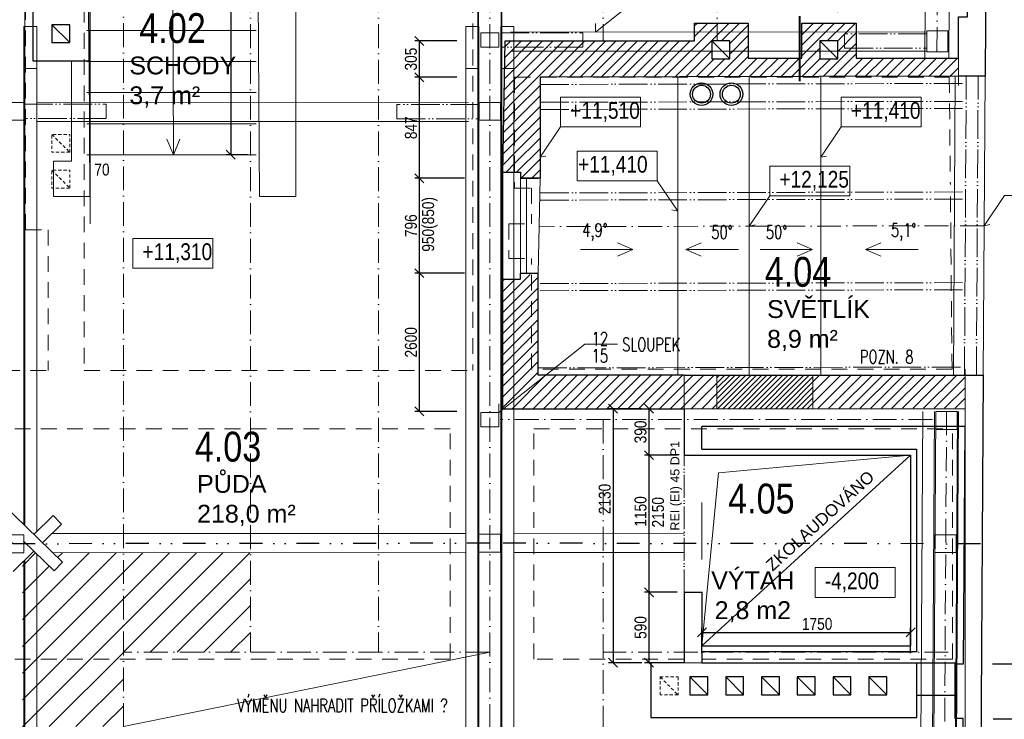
# Model space of a CAD drawing. Header units: millimetres. Extents: x -300958 to -108039, y 30118 to 292543.
# Tile 92 of 256: x -256303 to -248047, y 167540 to 173407. Entities that reach past the tile are written whole.
import ezdxf
from ezdxf.enums import TextEntityAlignment as Align

# ---------------------------------------------------------------- set-up
doc = ezdxf.new("R2010")
doc.units = ezdxf.units.MM
doc.header["$MEASUREMENT"] = 0
for name, pattern in [('ACAD_ISO05W100', [33, 24, -3, 0, -3, 0, -3]), ('CADRA_SOLID', [0]), ('CERCHOVANA1', [6, 4, -1, 0, -1]), ('DASHDOT', [25.4, 12.7, -6.35, 0, -6.35]), ('DGN Style 2', [879.857395, 527.914437, -351.942958]), ('DGN Style 4', [1094.119168, 546.717885, -273.358943, 0.683397, -273.358943]), ('DGN Style 6', [1299.821772, 0.683397, -273.358943, 478.37815, -273.358943, 0.683397, -273.358943]), ('Divide', [31.75, 12.7, -6.35, 0, -6.35, 0, -6.35])]:
    doc.linetypes.add(name, pattern=pattern)
doc.layers.get('0').update_dxf_attribs({"lineweight": 13})
doc.layers.get('Defpoints').update_dxf_attribs({"color": 3, "lineweight": 13})
for name, color, linetype, lineweight in [('A_Krokev', 134, 'CERCHOVANA1', 9), ('A_Vazné trámy', 52, 'Continuous', 9), ('A_Vodorovné prvky krovu', 133, 'Continuous', 9), ('A_Řezy', 182, 'Continuous', 9), ('BOURÁNÍ', 40, 'Continuous', 13), ('C_Lomy střešním pláštěm', 223, 'Divide', 30), ('C_Výměny', 40, 'DASHDOT', 30), ('dims', 7, 'Continuous', 9), ('dvere', 7, 'Continuous', 9), ('ETAPY', 7, 'Continuous', 0), ('legenda', 7, 'Continuous', 13), ('popis', 7, 'Continuous', 9), ('PSV', 7, 'Continuous', 13), ('rez', 7, 'Continuous', 13), ('schody', 7, 'Continuous', 13), ('tenka', 7, 'Continuous', 13), ('texts', 3, 'Continuous', 30), ('výškové kóty', 7, 'Continuous', 13), ('walls', 7, 'Continuous', 13)]:
    doc.layers.add(name, color=color, linetype=linetype, lineweight=lineweight)
doc.styles.add('GENERATED_STYLE_8', font='arial.ttf')
doc.styles.get("Standard").update_dxf_attribs({"font": 'txt.shx'})
doc.styles.add('STYLE-0', font='ARIALN.TTF')
doc.styles.add('Style-Arial', font='arial.ttf')
doc.dimstyles.new('arch', dxfattribs={"dimscale": 50, "dimtxt": 2.5, "dimasz": 2.5, "dimexe": 1.25, "dimexo": 0.9, "dimtad": 1, "dimdec": 0, "dimtxsty": 'STYLE-0', "dimblk": 'ARCHTICK', "dimcen": 2.5, "dimadec": 0, "dimazin": 0, "dimtfac": 1, "dimtdec": 0, "dimtmove": 2, "dimatfit": 3, "dimldrblk": 'ARCHTICK', "dimfxl": 0, "dimarcsym": 0})

# ---------------------------------------------------------------- blocks, each defined once
blk = doc.blocks.new('_ArchTick')
at = {"color": 0, "linetype": 'ByBlock', "flags": 128}
blk.add_lwpolyline([(-0.5, -0.5), (0.5, 0.5)], dxfattribs=at)
blk = doc.blocks.new('*D37')
at = {"layer": 'Defpoints', "color": 0, "linetype": 'Continuous'}
for p in [(-248215.3, 167545), (-247252.8, 167545), (-247843.9, 165355)]:
    blk.add_point(p, dxfattribs=at)
at = {"layer": 'dims', "color": 0, "linetype": 'Continuous', "lineweight": -2}
for p, q in [((-248140.3, 167545), (-247215.3, 167545)), ((-247252.8, 165355), (-247252.8, 167545)), ((-247768.9, 165355), (-247215.3, 165355))]:
    blk.add_line(p, q, dxfattribs=at)
at = {"layer": 'dims', "color": 0, "linetype": 'Continuous', "lineweight": -2, "xscale": 75, "yscale": 75, "zscale": 75}
for p, rotation in [((-247252.8, 167545), 90), ((-247252.8, 165355), 270)]:
    blk.add_blockref('_ArchTick', p, dxfattribs=dict(at, rotation=rotation))
at = {"layer": 'dims', "color": 0, "linetype": 'Continuous', "insert": (-247322.6, 166450), "char_height": 100, "attachment_point": 5, "rotation": 90, "style": 'STYLE-0'}
blk.add_mtext('2190', dxfattribs=at)
blk = doc.blocks.new('*D38')
at = {"layer": 'Defpoints', "color": 0, "linetype": 'Continuous'}
for p in [(-248220.9, 168005), (-247252.8, 168005), (-248215.3, 167545)]:
    blk.add_point(p, dxfattribs=at)
at = {"layer": 'dims', "color": 0, "linetype": 'Continuous', "lineweight": -2}
for p, q in [((-248145.9, 168005), (-247215.3, 168005)), ((-247252.8, 167545), (-247252.8, 168005)), ((-248140.3, 167545), (-247215.3, 167545))]:
    blk.add_line(p, q, dxfattribs=at)
at = {"layer": 'dims', "color": 0, "linetype": 'Continuous', "lineweight": -2, "xscale": 75, "yscale": 75, "zscale": 75}
for p, rotation in [((-247252.8, 168005), 90), ((-247252.8, 167545), 270)]:
    blk.add_blockref('_ArchTick', p, dxfattribs=dict(at, rotation=rotation))
at = {"layer": 'dims', "color": 0, "linetype": 'Continuous', "insert": (-247322.6, 167775), "char_height": 100, "attachment_point": 5, "rotation": 90, "style": 'STYLE-0'}
blk.add_mtext('460', dxfattribs=at)
blk = doc.blocks.new('*D39')
at = {"layer": 'Defpoints', "color": 0, "linetype": 'Continuous'}
for p in [(-247843.9, 169015), (-247252.8, 169015), (-248220.9, 168005)]:
    blk.add_point(p, dxfattribs=at)
at = {"layer": 'dims', "color": 0, "linetype": 'Continuous', "lineweight": -2}
for p, q in [((-247768.9, 169015), (-247215.3, 169015)), ((-247252.8, 168005), (-247252.8, 169015)), ((-248145.9, 168005), (-247215.3, 168005))]:
    blk.add_line(p, q, dxfattribs=at)
at = {"layer": 'dims', "color": 0, "linetype": 'Continuous', "lineweight": -2, "xscale": 75, "yscale": 75, "zscale": 75}
for p, rotation in [((-247252.8, 169015), 90), ((-247252.8, 168005), 270)]:
    blk.add_blockref('_ArchTick', p, dxfattribs=dict(at, rotation=rotation))
at = {"layer": 'dims', "color": 0, "linetype": 'Continuous', "insert": (-247322.6, 168510), "char_height": 100, "attachment_point": 5, "rotation": 90, "style": 'STYLE-0'}
blk.add_mtext('1010', dxfattribs=at)
blk = doc.blocks.new('*D462')
at = {"layer": 'Defpoints', "color": 0, "linetype": 'Continuous'}
for p in [(-252562.1, 173228.9), (-252952.1, 172924.1), (-252562.1, 172924.1)]:
    blk.add_point(p, dxfattribs=at)
at = {"layer": 'dims', "color": 0, "linetype": 'Continuous', "lineweight": -2}
for p, q in [((-252637.1, 173228.9), (-252989.6, 173228.9)), ((-252952.1, 173228.9), (-252952.1, 172924.1)), ((-252637.1, 172924.1), (-252989.6, 172924.1))]:
    blk.add_line(p, q, dxfattribs=at)
at = {"layer": 'dims', "color": 0, "linetype": 'Continuous', "lineweight": -2, "xscale": 75, "yscale": 75, "zscale": 75}
for p, rotation in [((-252952.1, 173228.9), 90), ((-252952.1, 172924.1), 270)]:
    blk.add_blockref('_ArchTick', p, dxfattribs=dict(at, rotation=rotation))
at = {"layer": 'dims', "color": 0, "linetype": 'Continuous', "insert": (-253021.9, 173076.5), "char_height": 100, "attachment_point": 5, "rotation": 90, "style": 'STYLE-0'}
blk.add_mtext('305', dxfattribs=at)
blk = doc.blocks.new('*D463')
at = {"layer": 'Defpoints', "color": 0, "linetype": 'Continuous'}
for p in [(-252562.1, 172924.1), (-252952.1, 172077.4), (-252498.2, 172077.4)]:
    blk.add_point(p, dxfattribs=at)
at = {"layer": 'dims', "color": 0, "linetype": 'Continuous', "lineweight": -2}
for p, q in [((-252637.1, 172924.1), (-252989.6, 172924.1)), ((-252952.1, 172924.1), (-252952.1, 172077.4)), ((-252573.2, 172077.4), (-252989.6, 172077.4))]:
    blk.add_line(p, q, dxfattribs=at)
at = {"layer": 'dims', "color": 0, "linetype": 'Continuous', "lineweight": -2, "xscale": 75, "yscale": 75, "zscale": 75}
for p, rotation in [((-252952.1, 172924.1), 90), ((-252952.1, 172077.4), 270)]:
    blk.add_blockref('_ArchTick', p, dxfattribs=dict(at, rotation=rotation))
at = {"layer": 'dims', "color": 0, "linetype": 'Continuous', "insert": (-253021.9, 172500.8), "char_height": 100, "attachment_point": 5, "rotation": 90, "style": 'STYLE-0'}
blk.add_mtext('847', dxfattribs=at)
blk = doc.blocks.new('*D464')
at = {"layer": 'Defpoints', "color": 0, "linetype": 'Continuous'}
for p in [(-252498.2, 172077.4), (-252952.1, 171281.5), (-252498.2, 171281.5)]:
    blk.add_point(p, dxfattribs=at)
at = {"layer": 'dims', "color": 0, "linetype": 'Continuous', "lineweight": -2}
for p, q in [((-252573.2, 172077.4), (-252989.6, 172077.4)), ((-252952.1, 172077.4), (-252952.1, 171281.5)), ((-252573.2, 171281.5), (-252989.6, 171281.5))]:
    blk.add_line(p, q, dxfattribs=at)
at = {"layer": 'dims', "color": 0, "linetype": 'Continuous', "lineweight": -2, "xscale": 75, "yscale": 75, "zscale": 75}
for p, rotation in [((-252952.1, 172077.4), 90), ((-252952.1, 171281.5), 270)]:
    blk.add_blockref('_ArchTick', p, dxfattribs=dict(at, rotation=rotation))
at = {"layer": 'dims', "color": 0, "linetype": 'Continuous', "insert": (-253021.9, 171679.5), "char_height": 100, "attachment_point": 5, "rotation": 90, "style": 'STYLE-0'}
blk.add_mtext('796', dxfattribs=at)
blk = doc.blocks.new('*D465')
at = {"layer": 'Defpoints', "color": 0, "linetype": 'Continuous'}
for p in [(-252498.2, 171281.5), (-252952.1, 170121.5), (-252562.1, 170121.5)]:
    blk.add_point(p, dxfattribs=at)
at = {"layer": 'dims', "color": 0, "linetype": 'Continuous', "lineweight": -2}
for p, q in [((-252573.2, 171281.5), (-252989.6, 171281.5)), ((-252952.1, 171281.5), (-252952.1, 170121.5)), ((-252637.1, 170121.5), (-252989.6, 170121.5))]:
    blk.add_line(p, q, dxfattribs=at)
at = {"layer": 'dims', "color": 0, "linetype": 'Continuous', "lineweight": -2, "xscale": 75, "yscale": 75, "zscale": 75}
for p, rotation in [((-252952.1, 171281.5), 90), ((-252952.1, 170121.5), 270)]:
    blk.add_blockref('_ArchTick', p, dxfattribs=dict(at, rotation=rotation))
at = {"layer": 'dims', "color": 0, "linetype": 'Continuous', "insert": (-253021.9, 170701.5), "char_height": 100, "attachment_point": 5, "rotation": 90, "style": 'STYLE-0'}
blk.add_mtext('2600', dxfattribs=at)
blk = doc.blocks.new('*D469')
at = {"layer": 'Defpoints', "color": 0, "linetype": 'Continuous'}
for p in [(-248832.6, 168269.2), (-250582.6, 168019.2), (-248832.6, 168019.2)]:
    blk.add_point(p, dxfattribs=at)
at = {"layer": 'dims', "color": 0, "linetype": 'Continuous', "lineweight": -2}
for p, q in [((-250582.6, 168094.2), (-250582.6, 168306.7)), ((-250582.6, 168269.2), (-248832.6, 168269.2)), ((-248832.6, 168094.2), (-248832.6, 168306.7))]:
    blk.add_line(p, q, dxfattribs=at)
at = {"layer": 'dims', "color": 0, "linetype": 'Continuous', "lineweight": -2, "xscale": 75, "yscale": 75, "zscale": 75, "rotation": 180}
blk.add_blockref('_ArchTick', (-250582.6, 168269.2), dxfattribs=at)
at = {"layer": 'dims', "color": 0, "linetype": 'Continuous', "lineweight": -2, "xscale": 75, "yscale": 75, "zscale": 75}
blk.add_blockref('_ArchTick', (-248832.6, 168269.2), dxfattribs=at)
at = {"layer": 'dims', "color": 0, "linetype": 'Continuous', "insert": (-249616, 168339.6), "char_height": 100, "attachment_point": 5, "style": 'STYLE-0'}
blk.add_mtext('1750', dxfattribs=at)
blk = doc.blocks.new('*D470')
at = {"layer": 'Defpoints', "color": 0, "linetype": 'Continuous'}
for p in [(-250714.4, 169755), (-251027.1, 168605), (-250714.4, 168605)]:
    blk.add_point(p, dxfattribs=at)
at = {"layer": 'dims', "color": 0, "linetype": 'Continuous', "lineweight": -2}
for p, q in [((-250789.4, 169755), (-251064.6, 169755)), ((-251027.1, 169755), (-251027.1, 168605)), ((-250789.4, 168605), (-251064.6, 168605))]:
    blk.add_line(p, q, dxfattribs=at)
at = {"layer": 'dims', "color": 0, "linetype": 'Continuous', "lineweight": -2, "xscale": 75, "yscale": 75, "zscale": 75}
for p, rotation in [((-251027.1, 169755), 90), ((-251027.1, 168605), 270)]:
    blk.add_blockref('_ArchTick', p, dxfattribs=dict(at, rotation=rotation))
at = {"layer": 'dims', "color": 0, "linetype": 'Continuous', "insert": (-251096.9, 169283.4), "char_height": 100, "attachment_point": 5, "rotation": 90, "style": 'STYLE-0'}
blk.add_mtext('1150', dxfattribs=at)
blk = doc.blocks.new('*D471')
at = {"layer": 'Defpoints', "color": 0, "linetype": 'Continuous'}
for p in [(-250714.4, 168605), (-251027.1, 168015), (-250732.6, 168015)]:
    blk.add_point(p, dxfattribs=at)
at = {"layer": 'dims', "color": 0, "linetype": 'Continuous', "lineweight": -2}
for p, q in [((-250789.4, 168605), (-251064.6, 168605)), ((-251027.1, 168605), (-251027.1, 168015)), ((-250807.6, 168015), (-251064.6, 168015))]:
    blk.add_line(p, q, dxfattribs=at)
at = {"layer": 'dims', "color": 0, "linetype": 'Continuous', "lineweight": -2, "xscale": 75, "yscale": 75, "zscale": 75}
for p, rotation in [((-251027.1, 168605), 90), ((-251027.1, 168015), 270)]:
    blk.add_blockref('_ArchTick', p, dxfattribs=dict(at, rotation=rotation))
at = {"layer": 'dims', "color": 0, "linetype": 'Continuous', "insert": (-251096.9, 168310), "char_height": 100, "attachment_point": 5, "rotation": 90, "style": 'STYLE-0'}
blk.add_mtext('590', dxfattribs=at)
blk = doc.blocks.new('*D472')
at = {"layer": 'Defpoints', "color": 0, "linetype": 'Continuous'}
for p in [(-250732.6, 170145), (-251027.1, 169755), (-250714.4, 169755)]:
    blk.add_point(p, dxfattribs=at)
at = {"layer": 'dims', "linetype": 'Continuous', "lineweight": 0}
for p, q in [((-250807.6, 170145), (-251064.6, 170145)), ((-250789.4, 169755), (-251064.6, 169755))]:
    blk.add_line(p, q, dxfattribs=at)
at = {"layer": 'dims', "color": 0, "linetype": 'Continuous', "lineweight": -2}
blk.add_line((-251027.1, 170145), (-251027.1, 169755), dxfattribs=at)
at = {"layer": 'dims', "color": 0, "linetype": 'Continuous', "lineweight": -2, "xscale": 75, "yscale": 75, "zscale": 75}
for p, rotation in [((-251027.1, 170145), 90), ((-251027.1, 169755), 270)]:
    blk.add_blockref('_ArchTick', p, dxfattribs=dict(at, rotation=rotation))
at = {"layer": 'dims', "color": 0, "linetype": 'Continuous', "insert": (-251096.9, 169950), "char_height": 100, "attachment_point": 5, "rotation": 90, "style": 'STYLE-0'}
blk.add_mtext('390', dxfattribs=at)
blk = doc.blocks.new('*D873')
at = {"layer": 'Defpoints', "color": 0, "linetype": 'Continuous'}
for p in [(-254318.5, 176625), (-254532.6, 172275), (-254318.5, 172275)]:
    blk.add_point(p, dxfattribs=at)
at = {"layer": 'dims', "color": 0, "linetype": 'Continuous', "lineweight": -2}
for p, q in [((-254393.5, 176625), (-254570.1, 176625)), ((-254532.6, 176625), (-254532.6, 172275)), ((-254393.5, 172275), (-254570.1, 172275))]:
    blk.add_line(p, q, dxfattribs=at)
at = {"layer": 'dims', "color": 0, "linetype": 'Continuous', "lineweight": -2, "xscale": 75, "yscale": 75, "zscale": 75}
for p, rotation in [((-254532.6, 176625), 90), ((-254532.6, 172275), 270)]:
    blk.add_blockref('_ArchTick', p, dxfattribs=dict(at, rotation=rotation))
at = {"layer": 'dims', "color": 0, "linetype": 'Continuous', "insert": (-254602.4, 174450), "char_height": 100, "attachment_point": 5, "rotation": 90, "style": 'STYLE-0'}
blk.add_mtext('4350', dxfattribs=at)
blk = doc.blocks.new('*D902')
at = {"layer": 'Defpoints', "color": 0, "linetype": 'Continuous'}
for p in [(-251014.4, 170145), (-251327.1, 168015), (-251010.3, 168015)]:
    blk.add_point(p, dxfattribs=at)
at = {"layer": 'dims', "color": 0, "linetype": 'Continuous', "lineweight": -2}
for p, q in [((-251089.4, 170145), (-251364.6, 170145)), ((-251327.1, 170145), (-251327.1, 168015)), ((-251085.3, 168015), (-251364.6, 168015))]:
    blk.add_line(p, q, dxfattribs=at)
at = {"layer": 'dims', "color": 0, "linetype": 'Continuous', "lineweight": -2, "xscale": 75, "yscale": 75, "zscale": 75}
for p, rotation in [((-251327.1, 170145), 90), ((-251327.1, 168015), 270)]:
    blk.add_blockref('_ArchTick', p, dxfattribs=dict(at, rotation=rotation))
at = {"layer": 'dims', "color": 0, "linetype": 'Continuous', "insert": (-251396.9, 169387.6), "char_height": 100, "attachment_point": 5, "rotation": 90, "style": 'STYLE-0'}
blk.add_mtext('2130', dxfattribs=at)

msp = doc.modelspace()

# ---------------------------------------------------------------- hatches: boundary and pattern name
at = {"layer": 'BOURÁNÍ', "linetype": 'Continuous'}
h = msp.add_hatch(dxfattribs=at)
h.set_pattern_fill('ANSI31', color=256, scale=500, style=0)
h.paths.add_polyline_path([(-248432.2, 172932.1), (-248432.2, 173085), (-249288.6, 173085), (-249288.6, 173378.9), (-249746, 173378.9), (-249745.8, 173085), (-249761.7, 173085), (-249761.7, 172929)])
h.paths.add_polyline_path([(-249443.6, 173079.9), (-249593.6, 173079.9), (-249593.6, 173229.9), (-249443.6, 173229.9)], flags=16)
h.paths.add_polyline_path([(-250349.6, 173078.5), (-250499.6, 173078.5), (-250499.6, 173228.5), (-250349.6, 173228.5)], flags=16)
h.paths.add_polyline_path([(-252012.6, 170475), (-251955.7, 170475), (-251955.7, 171281.5), (-252012.6, 171271.9)])
h.paths.add_polyline_path([(-251892.5, 170426.3), (-252246.1, 170145), (-250457.1, 170145), (-250457.1, 170426.3)])
h.paths.add_polyline_path([(-249652.7, 170426.3), (-249652.7, 170148.5), (-248375.4, 170148.5), (-248375.4, 170426.3), (-248394.5, 170426.3)])
h.paths.add_polyline_path([(-252103.9, 171231.5), (-252252.1, 171231.5), (-252252.1, 170145), (-252246.1, 170145), (-251892.5, 170426.3), (-251955.7, 170426.3), (-251955.7, 170475), (-252012.6, 170475), (-252012.6, 171271.9), (-252103.9, 171256.5)])
h.paths.add_polyline_path([(-252251.1, 172127.4), (-252152.6, 172127.4), (-252152.6, 172925), (-251550.2, 172925), (-249761.7, 172929), (-249761.7, 173085), (-250194.6, 173085), (-250194.6, 173378.9), (-250643.9, 173378.9), (-250643.9, 173228.9), (-252230.9, 173228.9)])
h = msp.add_hatch(dxfattribs=at)
h.set_pattern_fill('ANSI31', color=256, scale=500, style=0)
h.paths.add_polyline_path([(-251938.8, 172924.1), (-251550.2, 172925), (-252152.6, 172925), (-252152.6, 172127.4), (-252103.9, 172127.4), (-252103.9, 172077.4), (-251938.8, 172077.4)])
h = msp.add_hatch(dxfattribs=at)
h.set_pattern_fill('ANSI31', color=256, scale=250, style=0)
h.paths.add_polyline_path([(-249652.7, 170145), (-249652.7, 170426.3), (-250457.1, 170426.3), (-250457.1, 170145)])
at = {"layer": 'C_Výměny', "linetype": 'CADRA_SOLID', "lineweight": 0, "ltscale": 0.5}
h = msp.add_hatch(dxfattribs=at)
h.set_pattern_fill('ANSI31', color=256, scale=50)
h.set_pattern_definition([(45, (219433.03, 17267.47), (-112.2532, 112.2532), [])])
h.paths.add_polyline_path([(-254367, 168937.7), (-255433.6, 168937.1), (-255433.6, 168101.9), (-254367, 168101.9)])
h.paths.add_polyline_path([(-255433.6, 168937.1), (-256027, 168936.8), (-255944.3, 168856.4), (-256014.1, 168784.8), (-256183.6, 168949.6), (-256280.2, 168854.2), (-256280.1, 167478.3), (-255433.6, 167478.7)])

# ---------------------------------------------------------------- linework, layer by layer
at = {"layer": 'A_Krokev', "ltscale": 50}
for p, q in [((-255433.6, 176978.6), (-255433.6, 160969.8)), ((-254367, 176970.5), (-254367, 168101.9)), ((-253294.6, 176970.5), (-253294.6, 168101.9)), ((-252360.3, 176970.5), (-252360.3, 160961.8)), ((-251411.1, 176970.5), (-251411.1, 173228.9)), ((-250454.2, 176970.5), (-250454.2, 173228.9)), ((-249444.2, 176970.5), (-249444.2, 173378.9)), ((-248589.1, 176945), (-248612.8, 173085)), ((-248215.9, 171679.5), (-251947.4, 171671.1)), ((-248531, 170121.5), (-248586.9, 161026.3)), ((-251411.1, 170053.8), (-251411.1, 160961.8))]:
    msp.add_line(p, q, dxfattribs=at)
for points in [[(-248649.4, 170053.8), (-252273.2, 170053.8)], [(-252360.3, 168101.9), (-255433.6, 168101.9)], [(-248517.1, 168101.9), (-251411.1, 168101.9)]]:
    msp.add_lwpolyline(points, dxfattribs=at)
at = {"layer": 'A_Vazné trámy', "ltscale": 0.4}
for points in [[(-256259, 176368.9), (-256259.3, 173349.5)], [(-252455.7, 173348.8), (-252455.3, 176368.9)], [(-252265.3, 176368.9), (-252265.7, 173349.5)], [(-248712.8, 173085), (-248692.7, 176368.9)], [(-248492.6, 176368.9), (-248512.8, 173085)]]:
    msp.add_lwpolyline(points, dxfattribs=at)
at = {"layer": 'A_Vodorovné prvky krovu'}
for p, q in [((-252460.3, 176970.5), (-252460.3, 160961.8)), ((-252260.3, 176970.5), (-252260.3, 160961.8)), ((-252562.1, 173348.8), (-252562.1, 164675.6)), ((-252452.1, 173348.8), (-252452.1, 164675.6)), ((-252158.4, 173348.8), (-252158.4, 164675.6))]:
    msp.add_line(p, q, dxfattribs=at)
at = {"layer": 'A_Vodorovné prvky krovu', "ltscale": 0.4}
for p, q in [((-248731, 170121.5), (-248764.5, 164675.7)), ((-248631, 170121.5), (-248686.9, 161026.9)), ((-248621, 170121.5), (-248654.5, 164675.6)), ((-248431, 170121.5), (-248486.9, 161025.6)), ((-248440.1, 170121.5), (-248473.5, 164675.8))]:
    msp.add_line(p, q, dxfattribs=at)
at = {"layer": 'A_Vodorovné prvky krovu'}
for points in [[(-256268.5, 173348.8), (-256268.5, 169171.7)], [(-256259.3, 173349.5), (-256259.2, 169162.6)], [(-256158.5, 173348.8), (-256158.5, 169114.9)], [(-252269.5, 173348.8), (-252269.5, 164675.6), (-252159.5, 164675.6), (-252159.8, 169016.4)], [(-256269.6, 169033.3), (-256014.1, 168784.8), (-255944.3, 168856.4), (-260476.2, 173263.8), (-260545.9, 173192.2), (-260065.7, 172725.1)], [(-256184.1, 169089.6), (-256022.5, 169249.3), (-255952.7, 169177.7), (-256112.5, 169019.9)], [(-256183.6, 168949.6), (-256356.2, 168779.1)], [(-256158.5, 168925.3), (-256158.5, 164675.6)], [(-256268.5, 168865.7), (-256268.5, 164675.6)], [(-256259.2, 168874.9), (-256259.1, 164675.6)]]:
    msp.add_lwpolyline(points, dxfattribs=at)
at = {"layer": 'A_Vodorovné prvky krovu', "ltscale": 0.4}
for points in [[(-252184.1, 173304.2), (-248697.3, 173302.3)], [(-248697.3, 173142.3), (-252184.1, 173144.2)], [(-256158.5, 172714.1), (-252540.8, 172712.1)], [(-252540.8, 172552.1), (-256158.5, 172554.1)], [(-256034.6, 169096.8), (-252562.1, 169098.7)], [(-252160, 169098.9), (-250732.6, 169099.6)], [(-252562.1, 168938.7), (-256027, 168936.8)], [(-250732.6, 168939.6), (-252159.8, 168938.9)]]:
    msp.add_lwpolyline(points, dxfattribs=at)
at = {"layer": 'A_Řezy'}
for points in [[(-256158.5, 172996.3), (-256268.5, 172996.3), (-256268.5, 173348.8), (-256158.5, 173348.8)], [(-252562.1, 172996.3), (-252452.1, 172996.3), (-252452.1, 173348.8), (-252562.1, 173348.8)], [(-252158.4, 172996.3), (-252268.4, 172996.3), (-252268.4, 173348.8), (-252158.4, 173348.8)]]:
    msp.add_lwpolyline(points, close=True, dxfattribs=at)
at = {"layer": 'A_Řezy', "ltscale": 0.4}
for points in [[(-252435.3, 173296.6), (-252435.3, 173176.6), (-252285.3, 173176.6), (-252285.3, 173296.6), (-252435.3, 173296.6)], [(-252435.3, 170113.8), (-252435.3, 169993.8), (-252285.3, 169993.8), (-252285.3, 170113.8), (-252435.3, 170113.8)]]:
    msp.add_lwpolyline(points, dxfattribs=at)
for points in [[(-248697.3, 173313.9), (-248519.5, 173313.9), (-248519.5, 173136.1), (-248697.3, 173136.1)], [(-256448.5, 172713.2), (-256268.5, 172713.2), (-256268.5, 172563.2), (-256448.5, 172563.2)], [(-252450.3, 172713.2), (-252270.3, 172713.2), (-252270.3, 172563.2), (-252450.3, 172563.2)], [(-248621, 170121.5), (-248441, 170121.5), (-248441, 169971.5), (-248621, 169971.5)], [(-256448.5, 169087.4), (-256268.5, 169087.4), (-256268.5, 168937.4), (-256448.5, 168937.4)], [(-252452.1, 169091.6), (-252272.1, 169091.6), (-252272.1, 168941.6), (-252452.1, 168941.6)], [(-248630.3, 169087.6), (-248450.3, 169087.6), (-248450.3, 168937.6), (-248630.3, 168937.6)]]:
    msp.add_lwpolyline(points, close=True, dxfattribs=at)
at = {"layer": 'BOURÁNÍ', "linetype": 'Continuous'}
for p, q in [((-254292.6, 171925), (-254318.5, 176625)), ((-253987.8, 176666.5), (-253987.8, 171925)), ((-255867.4, 172221.3), (-255867.4, 173059.6)), ((-255721.2, 173059.6), (-255715, 171925)), ((-250785.5, 172928.1), (-250785.5, 170425)), ((-250185.5, 172928.1), (-250185.5, 170425)), ((-249585.5, 172928.1), (-249585.5, 170425)), ((-248473.6, 170426.3), (-248458.2, 172932.6)), ((-248223.6, 170426.3), (-248208.2, 172932.6)), ((-256019.9, 171923.2), (-256019.9, 172221.3)), ((-256019.9, 172221.3), (-255867.4, 172221.3)), ((-252252.1, 172127.4), (-252252.1, 171231.5)), ((-252103.9, 172077.4), (-252103.9, 171281.5)), ((-252053.9, 172077.4), (-252053.9, 171281.5)), ((-251938.8, 172077.4), (-251955.7, 171281.5)), ((-255715, 171925), (-256019.9, 171923.2)), ((-253987.8, 171925), (-254292.6, 171925)), ((-250457.1, 170145), (-250457.1, 170426.3)), ((-249652.7, 170145), (-249652.7, 170426.3))]:
    msp.add_line(p, q, dxfattribs=at)
at = {"layer": 'BOURÁNÍ', "linetype": 'Continuous', "lineweight": 30}
for p, q in [((-250499.6, 173228.5), (-250349.6, 173078.5)), ((-249593.6, 173229.9), (-249443.6, 173079.9)), ((-252252.1, 170145), (-252252.1, 171231.5)), ((-251955.7, 170426.3), (-251955.7, 171281.5)), ((-250732.6, 170426.3), (-251955.7, 170426.3)), ((-252252.1, 170145), (-250732.6, 170145))]:
    msp.add_line(p, q, dxfattribs=at)
at = {"layer": 'BOURÁNÍ', "linetype": 'ACAD_ISO05W100', "ltscale": 10}
for p, q in [((-248381.2, 170426.3), (-248365.9, 172932.6)), ((-248281.2, 170426.3), (-248265.9, 172932.6)), ((-251938.8, 172864.1), (-248366.2, 172872.2)), ((-251938.4, 172714.1), (-248365.9, 172722.2)), ((-251938.3, 172654.1), (-248365.7, 172662.2)), ((-251938.4, 171954.1), (-248365.9, 171962.2)), ((-251938.3, 171894.1), (-248365.7, 171902.2)), ((-251938.4, 171194.1), (-248365.9, 171202.2)), ((-251938.3, 171134.1), (-248365.7, 171142.2)), ((-251955.7, 170486.3), (-248373.6, 170494.4))]:
    msp.add_line(p, q, dxfattribs=at)
at = {"layer": 'BOURÁNÍ', "linetype": 'Continuous', "lineweight": 30}
for points in [[(-252252.1, 172127.4), (-252230.9, 173228.9), (-250643.9, 173228.9), (-250643.9, 173378.9), (-250194.6, 173378.9), (-250194.6, 173085), (-249745.8, 173085), (-249746, 173378.9), (-249288.6, 173378.9), (-249288.6, 173085), (-248432.2, 173085)], [(-248432.2, 172932.1), (-251938.8, 172924.1), (-251938.8, 172077.4), (-252103.9, 172077.4)], [(-248208.2, 172932.6), (-248208.2, 172932.6), (-248432.2, 172932.1)], [(-252252.1, 172127.4), (-252103.9, 172127.4), (-252103.9, 172077.4), (-251955.7, 172077.4), (-251955.7, 172077.4)], [(-252252.1, 171231.5), (-252103.9, 171231.5), (-252103.9, 171281.5), (-251955.7, 171281.5), (-251955.7, 171281.5)]]:
    msp.add_lwpolyline(points, dxfattribs=at)
at = {"layer": 'BOURÁNÍ', "linetype": 'ACAD_ISO05W100', "ltscale": 10}
for points in [[(-252269.5, 173296.4), (-251580.8, 173296.8), (-251580.8, 173176.4), (-252269.5, 173176.4)], [(-248697.3, 173288.3), (-249386, 173288.7), (-249386, 173168.3), (-248697.3, 173168.3)], [(-256265.9, 172699.5), (-255577.2, 172699.9), (-255577.2, 172579.5), (-256265.9, 172579.5)], [(-252451, 172695.3), (-253139.7, 172695.7), (-253139.7, 172575.3), (-252451, 172575.3)]]:
    msp.add_lwpolyline(points, dxfattribs=at)
at = {"layer": 'BOURÁNÍ', "linetype": 'Continuous', "lineweight": 30}
for points in [[(-250349.6, 173078.5), (-250349.6, 173228.5), (-250499.6, 173228.5), (-250499.6, 173078.5)], [(-249443.6, 173079.9), (-249443.6, 173229.9), (-249593.6, 173229.9), (-249593.6, 173079.9)]]:
    msp.add_lwpolyline(points, close=True, dxfattribs=at)
for centre, radius in [((-250585.5, 172782.1), 95), ((-250335.5, 172782.1), 95), ((-250585.5, 172782.1), 75), ((-250335.5, 172782.1), 75)]:
    msp.add_circle(centre, radius, dxfattribs=at)
at = {"layer": 'C_Lomy střešním pláštěm', "ltscale": 15}
msp.add_lwpolyline([(-248247.2, 169012.4), (-252362.1, 169016.6), (-256358.5, 169012.4), (-264632.6, 177095)], dxfattribs=at)
msp.add_lwpolyline([(-248247.2, 169012.4), (-252362.1, 169016.6), (-256358.5, 169012.4), (-264632.6, 177095)], dxfattribs=at)
at = {"layer": 'dvere', "linetype": 'ACAD_ISO05W100', "ltscale": 8}
msp.add_line((-250732.6, 168605), (-250732.6, 169755), dxfattribs=at)
msp.add_line((-250732.6, 168605), (-250732.6, 169755), dxfattribs=at)
at = {"layer": 'dvere', "linetype": 'DGN Style 6'}
msp.add_line((-250582.6, 168605), (-250582.6, 169755), dxfattribs=at)
msp.add_line((-250582.6, 168605), (-250582.6, 169755), dxfattribs=at)
at = {"layer": 'popis', "flags": 128}
for points in [[(-251133.1, 172507.2), (-251767.4, 172507.2), (-251938.8, 172253.8), (-251890.2, 172263.5)], [(-248779.8, 172507.2), (-249414.1, 172507.2), (-249585.5, 172253.8), (-249537, 172263.5)], [(-251591.2, 172055.8), (-250956.9, 172055.8), (-250785.5, 171802.4), (-250834, 171812.1)], [(-249379.8, 171930), (-250014.1, 171930), (-250185.5, 171676.5), (-250137, 171686.2)], [(-247410.2, 171932.9), (-248044.5, 171932.9), (-248215.9, 171679.5), (-248167.3, 171689.1)]]:
    msp.add_lwpolyline(points, dxfattribs=at)
at = {"layer": 'rez', "linetype": 'DGN Style 4', "lineweight": 40, "flags": 128}
msp.add_lwpolyline([(-249761.7, 172891), (-249761.7, 174023.1), (-251682.6, 174023.1), (-251682.6, 175385.2)], dxfattribs=at)
at = {"layer": 'schody', "linetype": 'Continuous', "lineweight": 0}
msp.add_line((-255712.6, 173852.7), (-255712.6, 171695), dxfattribs=at)
at = {"layer": 'schody', "linetype": 'Continuous', "lineweight": 0, "flags": 128}
msp.add_lwpolyline([(-250582.6, 168155), (-250444.6, 169607.2), (-248832.6, 169755)], dxfattribs=at)
at = {"layer": 'tenka', "linetype": 'DGN Style 2', "lineweight": 0, "ltscale": 0.25}
for p, q in [((-252502.6, 176675), (-252502.6, 170465)), ((-256252.6, 171645), (-256252.6, 176595)), ((-255762.6, 176595), (-255762.6, 170465)), ((-252152.6, 172925), (-248507.9, 172925)), ((-252152.6, 172925), (-252152.6, 171995)), ((-248507.9, 172925), (-248499.5, 172025)), ((-252152.6, 171995), (-252012.6, 171995)), ((-252012.6, 171995), (-252012.6, 171695)), ((-248498.6, 171925), (-248485.2, 170475)), ((-256252.6, 171645), (-256062.6, 171645)), ((-256062.6, 171645), (-256062.6, 170465)), ((-252202.6, 171695), (-252012.6, 171695)), ((-252202.6, 171695), (-252202.6, 171405)), ((-252202.6, 171405), (-252012.6, 171405)), ((-252012.6, 170475), (-252012.6, 171405)), ((-264132.6, 170465), (-256062.6, 170465)), ((-255762.6, 170465), (-252502.6, 170465)), ((-248485.2, 170475), (-252012.6, 170475)), ((-252692.6, 169975), (-257372.6, 169975)), ((-252692.6, 168045), (-252692.6, 169975)), ((-251992.6, 168045), (-251992.6, 169975)), ((-251992.6, 169975), (-248482.6, 169975)), ((-248482.6, 168045), (-248482.6, 169975)), ((-250732.6, 168045), (-251992.6, 168045))]:
    msp.add_line(p, q, dxfattribs=at)
at = {"layer": 'tenka', "linetype": 'Continuous'}
for p, q in [((-255013.8, 172275), (-255020.9, 174875)), ((-254318.5, 173315), (-255740.9, 173315)), ((-254318.5, 173055), (-255740.9, 173055)), ((-248432.2, 173085), (-248432.2, 172855.7)), ((-254318.5, 172795), (-255740.9, 172795)), ((-254318.5, 172535), (-255740.9, 172535)), ((-255013.8, 172275), (-255068.9, 172403.9)), ((-255013.8, 172275), (-254958.7, 172403.9)), ((-254318.5, 172275), (-255740.9, 172275)), ((-250732.6, 170145), (-250732.6, 170426.3)), ((-248375.4, 160815), (-248375.4, 170476.9)), ((-250732.6, 170145), (-248375.4, 170145)), ((-255433.6, 167478.7), (-252360.3, 168101.9)), ((-250582.6, 168155), (-250582.6, 168105)), ((-250732.6, 168015), (-250582.6, 168015))]:
    msp.add_line(p, q, dxfattribs=at)
at = {"layer": 'tenka', "linetype": 'Continuous', "lineweight": 30}
for p, q in [((-256032.6, 173365), (-255882.6, 173215)), ((-250682.6, 167895), (-250532.6, 167745)), ((-250382.6, 167895), (-250232.6, 167745)), ((-250082.6, 167895), (-249932.6, 167745)), ((-249782.6, 167895), (-249632.6, 167745)), ((-249482.6, 167895), (-249332.6, 167745)), ((-249182.6, 167895), (-249032.6, 167745))]:
    msp.add_line(p, q, dxfattribs=at)
at = {"layer": 'tenka', "linetype": 'DGN Style 2', "lineweight": 0, "ltscale": 0.05}
for p, q in [((-256032.6, 172445), (-255882.6, 172295)), ((-256032.6, 172145), (-255882.6, 171995)), ((-250932.6, 167895), (-250782.6, 167745))]:
    msp.add_line(p, q, dxfattribs=at)
at = {"layer": 'tenka', "linetype": 'Continuous', "lineweight": 30, "flags": 128}
for points in [[(-255882.6, 173215), (-255882.6, 173365), (-256032.6, 173365), (-256032.6, 173215)], [(-250532.6, 167895), (-250682.6, 167895), (-250682.6, 167745), (-250532.6, 167745)], [(-250232.6, 167895), (-250382.6, 167895), (-250382.6, 167745), (-250232.6, 167745)], [(-249932.6, 167895), (-250082.6, 167895), (-250082.6, 167745), (-249932.6, 167745)], [(-249632.6, 167895), (-249782.6, 167895), (-249782.6, 167745), (-249632.6, 167745)], [(-249332.6, 167895), (-249482.6, 167895), (-249482.6, 167745), (-249332.6, 167745)], [(-249032.6, 167895), (-249182.6, 167895), (-249182.6, 167745), (-249032.6, 167745)]]:
    msp.add_lwpolyline(points, close=True, dxfattribs=at)
at = {"layer": 'tenka', "linetype": 'DGN Style 2', "lineweight": 0, "ltscale": 0.05, "flags": 128}
for points in [[(-255882.6, 172295), (-255882.6, 172445), (-256032.6, 172445), (-256032.6, 172295)], [(-255882.6, 171995), (-255882.6, 172145), (-256032.6, 172145), (-256032.6, 171995)]]:
    msp.add_lwpolyline(points, close=True, dxfattribs=at)
at = {"layer": 'tenka', "linetype": 'Continuous', "lineweight": 0, "flags": 128}
for points in [[(-251600.8, 171479.9), (-251160.8, 171479.9), (-251289.7, 171424.8), (-251160.8, 171479.9), (-251289.7, 171535)], [(-250276.6, 171479.9), (-250716.6, 171479.9), (-250587.7, 171424.8), (-250716.6, 171479.9), (-250587.7, 171535)], [(-250094.4, 171479.9), (-249654.4, 171479.9), (-249783.3, 171424.8), (-249654.4, 171479.9), (-249783.3, 171535)], [(-248770.2, 171479.9), (-249210.2, 171479.9), (-249081.3, 171424.8), (-249210.2, 171479.9), (-249081.3, 171535)]]:
    msp.add_lwpolyline(points, dxfattribs=at)
at = {"layer": 'tenka', "linetype": 'DGN Style 2', "lineweight": 0, "ltscale": 0.25, "flags": 128}
for points in [[(-252692.6, 168045), (-257372.6, 168045)], [(-248482.6, 168045), (-250582.6, 168045)]]:
    msp.add_lwpolyline(points, dxfattribs=at)
at = {"layer": 'tenka', "linetype": 'DGN Style 2', "lineweight": 0, "ltscale": 0.05}
msp.add_lwpolyline([(-250932.6, 167895), (-250782.6, 167895), (-250782.6, 167745), (-250932.6, 167745)], close=True, dxfattribs=at)
at = {"layer": 'výškové kóty', "linetype": 'Continuous', "flags": 128}
for points in [[(-250480.4, 173876.9), (-250753.4, 173876.9), (-251474, 173303.6), (-251474, 173374)], [(-251291.6, 170687.1), (-251564.7, 170687.1), (-252285.3, 170113.8), (-252285.3, 170184.3)]]:
    msp.add_lwpolyline(points, dxfattribs=at)
at = {"layer": 'výškové kóty', "linetype": 'Continuous', "lineweight": 0, "flags": 128}
for points in [[(-251767.4, 172756.8), (-251096.7, 172756.8), (-251096.7, 172507.2), (-251767.4, 172507.2)], [(-249414.1, 172756.8), (-248743.4, 172756.8), (-248743.4, 172507.2), (-249414.1, 172507.2)], [(-250956.9, 172305.3), (-251627.6, 172305.3), (-251627.6, 172055.8), (-250956.9, 172055.8)], [(-250014.1, 172179.5), (-249343.4, 172179.5), (-249343.4, 171930), (-250014.1, 171930)], [(-255353.2, 171572.4), (-254682.5, 171572.4), (-254682.5, 171322.8), (-255353.2, 171322.8)], [(-249633.3, 168812.2), (-248962.6, 168812.2), (-248962.6, 168562.7), (-249633.3, 168562.7)]]:
    msp.add_lwpolyline(points, close=True, dxfattribs=at)
at = {"layer": 'walls', "linetype": 'Continuous', "lineweight": 30}
for p, q in [((-256189.2, 173059.6), (-256189.2, 174228)), ((-255721.2, 173059.6), (-255727.6, 174228)), ((-255721.2, 173059.6), (-256189.2, 173059.6)), ((-250732.6, 170145), (-250732.6, 169755)), ((-250582.6, 169805), (-250582.6, 169995)), ((-250582.6, 169805), (-250582.6, 169995)), ((-250732.6, 169755), (-250582.6, 169755)), ((-250732.6, 169755), (-250582.6, 169755)), ((-250582.6, 169755), (-248832.6, 169755)), ((-250582.6, 169755), (-250582.6, 169755)), ((-250582.6, 168155), (-248832.6, 169755)), ((-248832.6, 169755), (-248832.6, 168155)), ((-250732.6, 168605), (-250582.6, 168605)), ((-250732.6, 168605), (-250732.6, 168015)), ((-250582.6, 168605), (-250582.6, 168155)), ((-250582.6, 168605), (-250582.6, 168155)), ((-250582.6, 168605), (-250582.6, 168155)), ((-250582.6, 168155), (-248832.6, 168155)), ((-250582.6, 168105), (-250582.6, 168045)), ((-250582.6, 168105), (-250582.6, 168015)), ((-250582.6, 168015), (-248460.3, 168015)), ((-248780.3, 167743.4), (-248460.3, 167743.4))]:
    msp.add_line(p, q, dxfattribs=at)
for points in [[(-248432.2, 173085), (-248430.1, 173432.1), (-248355.1, 173432.1), (-248332.6, 177095), (-248332.6, 177095)], [(-248182.6, 177095), (-248208.2, 172932.6)], [(-250732.6, 170426.3), (-248223.6, 170426.3), (-248282.6, 160815), (-248432.6, 160815), (-248406.1, 165126), (-248460.3, 165126), (-248460.3, 165591.7), (-248403.2, 165592.7), (-248391.2, 167547.6), (-248460.3, 167547.6), (-248460.3, 168004.8), (-248388.4, 168004.9), (-248376.2, 169995)], [(-250732.6, 168015), (-251010.3, 168015), (-251010.3, 167555), (-248780.3, 167555), (-248780.3, 168015)]]:
    msp.add_lwpolyline(points, dxfattribs=at)
at = {"layer": 'walls', "linetype": 'Continuous', "lineweight": 30, "flags": 128}
for points in [[(-248376.2, 169995), (-250582.6, 169995)], [(-250582.6, 169805), (-248782.6, 169805), (-248782.6, 168105), (-250582.6, 168105)]]:
    msp.add_lwpolyline(points, dxfattribs=at)

# ---------------------------------------------------------------- texts
at = {"layer": 'dims', "linetype": 'Continuous', "style": 'STYLE-0'}
for s, p in [('950(850)', (-252878.3, 171690.6)), ('2150', (-250950.8, 169276.4))]:
    msp.add_text(s, height=100, rotation=90, dxfattribs=at).set_placement(p, align=Align.MIDDLE_CENTER)
at = {"layer": 'ETAPY', "linetype": 'Continuous', "lineweight": 30, "insert": (-250056.8, 168850.9), "char_height": 100, "width": 1917.071, "attachment_point": 1, "rotation": 42.249, "style": 'GENERATED_STYLE_8'}
msp.add_mtext('\\A1;ZKOLAUDOVÁNO', dxfattribs=at)
at = {"layer": 'legenda', "linetype": 'Continuous', "lineweight": 0, "char_height": 112, "attachment_point": 4, "rotation": 0.00116, "line_spacing_factor": 0.765173, "style": 'Style-Arial'}
for s, insert in [('{\\Fromans|c238;\\W0.71429;12\\P15\\H1.3914x; }', (-251506.4, 170659.9)), ('{\\Fromans|c238;\\W0.71429;SLOUPEK}', (-251250.7, 170682.9)), ('{\\Fromans|c0;\\W0.71429;POZN. \\Fromans|c238;8}', (-249257.7, 170580.5)), ('{\\Fromans|c238;\\W0.71429;VÝMĚNU NAHRADIT PŘÍLOŽKAMI ?}', (-254479.4, 167656.7))]:
    msp.add_mtext(s, dxfattribs=dict(at, insert=insert))
at = {"layer": 'popis', "linetype": 'Continuous', "lineweight": 0, "char_height": 150, "width": 1303.837, "style": 'GENERATED_STYLE_8'}
for s, insert, attachment_point in [('\\A1;SCHODY \\P3,7 m²', (-255383, 173097.9), 1), ('SVĚTLÍK\\P8,9 m²', (-250036, 171055.3), 1), ('PŮDA\\P218,0 m²', (-254815.1, 169589.3), 1), ('VÝTAH\\P2,8 m2', (-250155.2, 168566.3), 5)]:
    msp.add_mtext(s, dxfattribs=dict(at, insert=insert, attachment_point=attachment_point))
at = {"layer": 'popis', "linetype": 'Continuous', "char_height": 112, "line_spacing_factor": 0.765173, "style": 'Style-Arial'}
for s, insert, attachment_point, rotation in [('{\\Fromans|c238;\\W0.71429;4,9°}', (-251373.7, 171625.5), 6, 359.99884), ('{\\Fromans|c238;\\W0.71429;50°}', (-250503.7, 171625.5), 4, 0.00116), ('{\\Fromans|c238;\\W0.71429;50°}', (-249867.3, 171625.5), 6, 359.99884), ('{\\Fromans|c238;\\W0.71429;5,1°}', (-248997.3, 171625.5), 4, 0.00116)]:
    msp.add_mtext(s, dxfattribs=dict(at, insert=insert, attachment_point=attachment_point, rotation=rotation))
at = {"layer": 'PSV', "linetype": 'Continuous', "lineweight": 0, "insert": (-250797.3, 169498.5), "char_height": 75, "attachment_point": 5, "rotation": 90, "line_spacing_factor": 0.731636, "style": 'STYLE-0'}
msp.add_mtext('\\fArial|b0|i0|c238|p39;REI (EI) 45 DP1 ', dxfattribs=at)
at = {"layer": 'schody', "linetype": 'Continuous', "style": 'STYLE-0'}
msp.add_text('70', height=100, dxfattribs=at).set_placement((-255612.6, 172150), align=Align.MIDDLE_CENTER)
at = {"layer": 'texts', "linetype": 'Continuous', "lineweight": 0, "char_height": 250, "width": 788.673, "attachment_point": 5}
for s, insert in [('\\fArial Narrow|b0|i0|c238|p39;4.02', (-255021, 173334.7)), ('{\\fArial Narrow|b0|i0|c238|p39;4.04}', (-249776.8, 171290.5)), ('\\fArial Narrow|b0|i0|c238|p39;4.03', (-254555.9, 169824.5)), ('{\\fArial Narrow|b0|i0|c238|p39;4.05}', (-250084, 169389.3))]:
    msp.add_mtext(s, dxfattribs=dict(at, insert=insert))
at = {"layer": 'výškové kóty', "linetype": 'Continuous', "lineweight": 0, "char_height": 140, "width": 1046.843, "style": 'STYLE-0'}
for s, insert, attachment_point in [('+11,510', (-251686.9, 172715.9), 1), ('+11,410', (-249333.6, 172715.9), 1), ('+11,410', (-251037.4, 172264.4), 3), ('+12,125', (-249933.6, 172138.6), 1), ('+11,310', (-255272.7, 171531.5), 1), ('-4,200', (-249552.8, 168771.3), 1)]:
    msp.add_mtext(s, dxfattribs=dict(at, insert=insert, attachment_point=attachment_point))

# ---------------------------------------------------------------- dimensions: what is measured, and where the dimension line sits
at = {"layer": 'dims', "linetype": 'Continuous'}
for base, p1, p2, angle, override, picture, middle in [((-254532.6, 172275), (-254318.5, 176625), (-254318.5, 172275), 270, {"dimtxt": 2, "dimasz": 1.5, "dimexe": 0.75, "dimexo": 1.5, "dimgap": 0.375, "dimcen": 0.05}, '*D873', (-254602.4, 174450)), ((-252952.1, 172924.1), (-252562.1, 173228.9), (-252562.1, 172924.1), 270, {"dimtxt": 2, "dimasz": 1.5, "dimexe": 0.75, "dimexo": 1.5, "dimgap": 0.375, "dimcen": 0.05}, '*D462', (-253021.9, 173076.5)), ((-252952.1, 172077.4), (-252562.1, 172924.1), (-252498.2, 172077.4), 270, {"dimtxt": 2, "dimasz": 1.5, "dimexe": 0.75, "dimexo": 1.5, "dimgap": 0.375, "dimcen": 0.05}, '*D463', (-253021.9, 172500.8)), ((-252952.1, 171281.5), (-252498.2, 172077.4), (-252498.2, 171281.5), 270, {"dimtxt": 2, "dimasz": 1.5, "dimexe": 0.75, "dimexo": 1.5, "dimgap": 0.375, "dimcen": 0.05}, '*D464', (-253021.9, 171679.5)), ((-251027.1, 169755), (-250732.6, 170145), (-250714.4, 169755), 270, {"dimtxt": 2, "dimasz": 1.5, "dimexe": 0.75, "dimexo": 1.5, "dimgap": 0.375, "dimcen": 0.05, "dimclre": 256, "dimlwe": 0}, '*D472', (-251096.9, 169950)), ((-247252.8, 169015), (-248220.9, 168005), (-247843.9, 169015), 90, {"dimtxt": 2, "dimasz": 1.5, "dimexe": 0.75, "dimexo": 1.5, "dimgap": 0.375, "dimcen": 0.001}, '*D39', (-247322.6, 168510)), ((-251027.1, 168015), (-250714.4, 168605), (-250732.6, 168015), 270, {"dimtxt": 2, "dimasz": 1.5, "dimexe": 0.75, "dimexo": 1.5, "dimgap": 0.375, "dimcen": 0.05}, '*D471', (-251096.9, 168310)), ((-247252.8, 168005), (-248215.3, 167545), (-248220.9, 168005), 90, {"dimtxt": 2, "dimasz": 1.5, "dimexe": 0.75, "dimexo": 1.5, "dimgap": 0.375, "dimcen": 0.001}, '*D38', (-247322.6, 167775)), ((-247252.8, 167545), (-247843.9, 165355), (-248215.3, 167545), 90, {"dimtxt": 2, "dimasz": 1.5, "dimexe": 0.75, "dimexo": 1.5, "dimgap": 0.375, "dimcen": 0.001}, '*D37', (-247322.6, 166450))]:
    dim = msp.add_linear_dim(base=base, p1=p1, p2=p2, angle=angle, dimstyle='arch', override=override, dxfattribs=at)
    dim.commit()
    dim.dimension.update_dxf_attribs({"geometry": picture, "text_midpoint": middle})
dim = msp.add_linear_dim(base=(-252952.1, 170121.5), p1=(-252498.2, 171281.5), p2=(-252562.1, 170121.5), angle=270, text='2600', dimstyle='arch', override={"dimtxt": 2, "dimasz": 1.5, "dimexe": 0.75, "dimexo": 1.5, "dimgap": 0.375, "dimcen": 0.05}, dxfattribs=at)
dim.commit()
dim.dimension.update_dxf_attribs({"geometry": '*D465', "text_midpoint": (-253021.9, 170701.5)})
for base, p1, p2, picture, middle in [((-251327.1, 168015), (-251014.4, 170145), (-251010.3, 168015), '*D902', (-251396.9, 169387.6)), ((-251027.1, 168605), (-250714.4, 169755), (-250714.4, 168605), '*D470', (-251096.9, 169283.4))]:
    dim = msp.add_linear_dim(base=base, p1=p1, p2=p2, angle=270, dimstyle='arch', override={"dimtxt": 2, "dimasz": 1.5, "dimexe": 0.75, "dimexo": 1.5, "dimgap": 0.375, "dimcen": 0.05}, dxfattribs=at)
    dim.commit()
    dim.dimension.update_dxf_attribs({"geometry": picture, "text_midpoint": middle, "dimtype": 160})
dim = msp.add_linear_dim(base=(-248832.6, 168269.2), p1=(-250582.6, 168019.2), p2=(-248832.6, 168019.2), dimstyle='arch', override={"dimtxt": 2, "dimasz": 1.5, "dimexe": 0.75, "dimexo": 1.5, "dimgap": 0.375, "dimcen": 0.05}, dxfattribs=at)
dim.commit()
dim.dimension.update_dxf_attribs({"geometry": '*D469', "text_midpoint": (-249616, 168339.6), "dimtype": 160})

doc.saveas('drawing.dxf')
